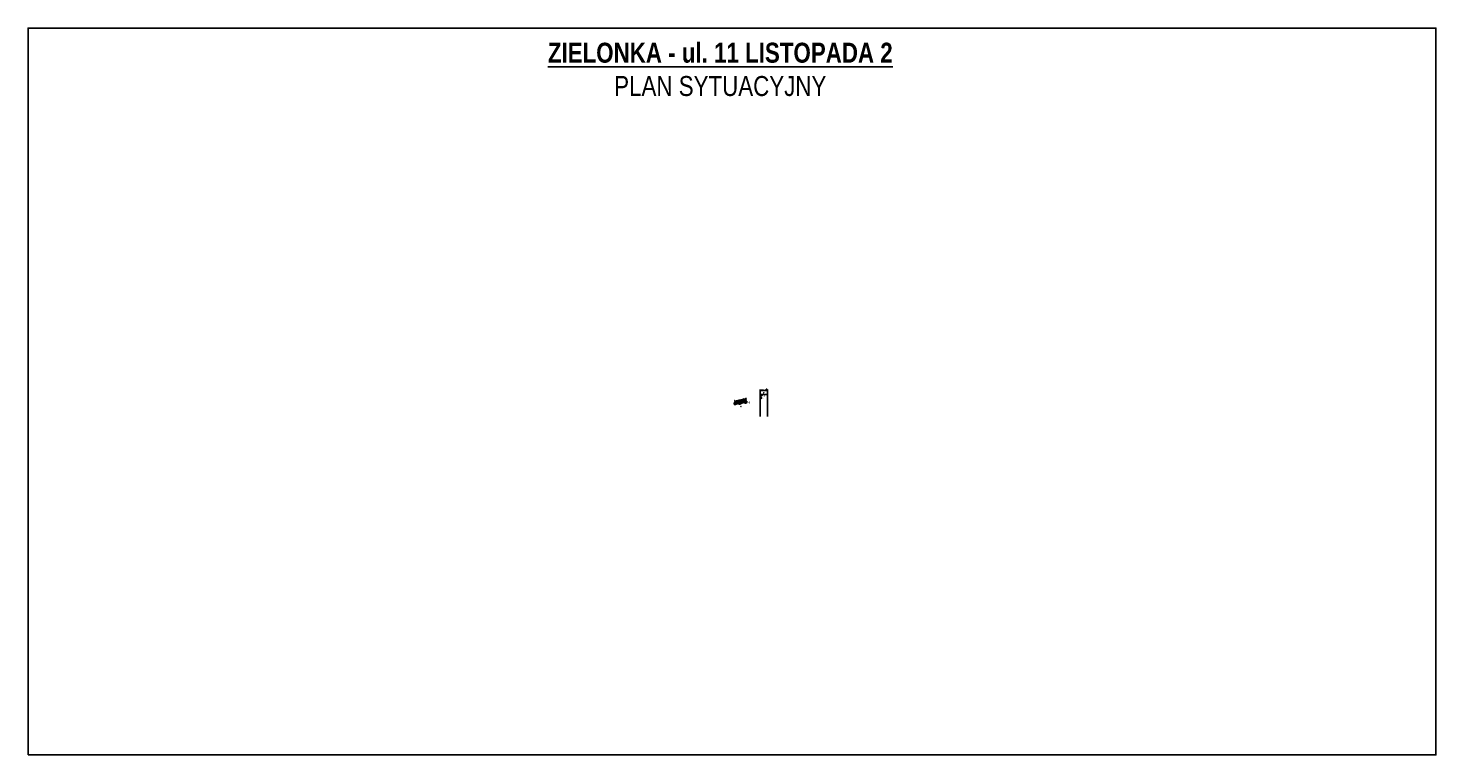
# Model space of a CAD drawing. Header units: millimetres. Extents: x 59331 to 112314, y -16110 to 34390.
# Tile 181 of 198: x 59331 to 74831, y 26390 to 34390. Entities that reach past the tile are written whole.
import ezdxf

# ---------------------------------------------------------------- set-up
doc = ezdxf.new("R2010")
doc.units = ezdxf.units.MM
doc.linetypes.add('DASHED', pattern=[0.75, 0.5, -0.25])
doc.layers.get('DEFPOINTS').update_dxf_attribs({"lineweight": 9})
for name, color, linetype in [('_HSA_BUDYNKI_IST_HATCH', 162, 'Continuous'), ('_HSA_BUDYNKI_ISTNIEJĄCE', 160, 'Continuous'), ('_HSA_GRANICE_DZIAŁEK', 20, 'DASHED'), ('_HSA_OPIS', 43, 'Continuous'), ('_HSA_SCHODY', 122, 'Continuous'), ('_HSA_WIDOKOWE', 1, 'Continuous'), ('_HSA_WYM_100', 141, 'Continuous'), ('_HSA_WYM_5', 141, 'Continuous'), ('_HSA_ZAKRES_OPRACOWANIA', 213, 'Continuous'), ('_HSA_ŚCIANY_KONSTRUKCYJNE', 3, 'Continuous')]:
    doc.layers.add(name, color=color, linetype=linetype)
doc.layers.add('_HSA_POMOC_GRAFICZNE', color=7, linetype='Continuous', plot=False)
doc.layers.add('_HSA_UWAGI', color=50, linetype='Continuous', plot=False)
doc.layers.add('_HSA_PPOŻ', color=7, linetype='Continuous', true_color=0x972702)
doc.styles.add('ARIAL 08', font='Arial.ttf', dxfattribs={"width": 0.8})
doc.styles.add('ARIAL_20', font='Arial Narrow.ttf', dxfattribs={"width": 0.8, "height": 5})
doc.styles.add('ARIAL_5', font='Arial Narrow.ttf', dxfattribs={"width": 0.8, "height": 1.25})
doc.styles.add('ARIAL_500', font='Arial.ttf', dxfattribs={"width": 0.7, "height": 2})
doc.styles.add('FIRMA', font='Arial.ttf', dxfattribs={"width": 0.8})
doc.dimstyles.new('WYM_WEWN_5', dxfattribs={"dimscale": 0.7, "dimtxt": 1.25, "dimasz": 0.25, "dimexe": 10, "dimexo": 0, "dimgap": 0.5, "dimtad": 1, "dimdec": 1, "dimrnd": 1e-05, "dimtxsty": 'ARIAL_5', "dimblk": 'Wym-03', "dimcen": 0, "dimdle": 10, "dimse1": 1, "dimse2": 1, "dimclrt": 256, "dimazin": 2, "dimtfac": 1, "dimtdec": 1, "dimtix": 1, "dimtmove": 2, "dimatfit": 0, "dimfxl": 1, "dimtolj": 1, "dimtzin": 0, "dimarcsym": 0})
picture_1 = doc.add_image_def('image1.jpg', size_in_pixel=(1185, 708))

# ---------------------------------------------------------------- blocks, each defined once
blk = doc.blocks.new('*U1003')
h = blk.add_hatch(color=256)
h.dxf.hatch_style = 1
h.paths.add_polyline_path([(15, 139, 0.0537261), (-15, 139), (-15, 0), (15, 0)])
blk.add_lwpolyline([(-15, 139), (-15, 0), (15, 0), (15, 139)])
for radius in [150, 140]:
    blk.add_circle((0, 0), radius)
blk = doc.blocks.new('A$C181A6C00')
blk.add_hatch(color=256).paths.add_polyline_path([(50, -25), (0, 0), (50, 25)])
blk.add_lwpolyline([(50, -25), (0, 0), (50, 25), (50, -25)])
blk = doc.blocks.new('A$C4ED21491')
for points in [[(-103, -198), (0, 0), (-221, -36)], [(-184, -257), (-200, -269), (-318, -107), (-302, -95)], [(-136, -222), (-152, -234), (-269, -72), (-253, -60)]]:
    blk.add_hatch(color=256).paths.add_polyline_path(points)
for p, q in [((-302, -95), (-318, -107)), ((-200, -269), (-318, -107)), ((-184, -257), (-302, -95)), ((-253, -60), (-269, -72)), ((-152, -234), (-269, -72)), ((-136, -222), (-253, -60)), ((-184, -257), (-200, -269)), ((-136, -222), (-152, -234))]:
    blk.add_line(p, q)
blk.add_lwpolyline([(-103, -198), (0, 0), (-221, -36), (-103, -198)])
blk = doc.blocks.new('Wym-03')
for p, q in [((-4, 0), (4, 0)), ((0, 4), (0, -4))]:
    blk.add_line(p, q)
blk.add_lwpolyline([(-3, -3, 0.8, 0.8, 0), (3, 3, 0.05, 0.05, 0)], format="xyseb")
blk = doc.blocks.new('*D1031')
at = {"layer": '_HSA_WYM_5', "color": 0, "lineweight": -2, "transparency": 16777216}
blk.add_line((67116, 30253), (67123, 30255), dxfattribs=at)
at = {"layer": 'DEFPOINTS', "color": 0, "transparency": 16777216}
for p in [(67115, 30258), (67122, 30260), (67124, 30255)]:
    blk.add_point(p, dxfattribs=at)
at = {"layer": '_HSA_WYM_5', "color": 0, "lineweight": -2, "transparency": 16777216, "xscale": 0.175, "yscale": 0.175, "zscale": 0.175}
for p, rotation in [((67116, 30253), 191.9949053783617), ((67124, 30255), 11.99490537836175)]:
    blk.add_blockref('Wym-03', p, dxfattribs=dict(at, rotation=rotation))
at = {"layer": '_HSA_WYM_5', "transparency": 16777216, "insert": (67120, 30255), "char_height": 1.25, "attachment_point": 5, "rotation": 11.9949, "style": 'ARIAL_5'}
blk.add_mtext('\\A1;7,5', dxfattribs=at)
blk = doc.blocks.new('*D1033')
at = {"layer": '_HSA_WYM_5', "color": 0, "lineweight": -2, "transparency": 16777216}
blk.add_line((67110, 30257), (67108, 30267), dxfattribs=at)
at = {"layer": 'DEFPOINTS', "color": 0, "transparency": 16777216}
for p in [(67108, 30267), (67109, 30267), (67111, 30258)]:
    blk.add_point(p, dxfattribs=at)
at = {"layer": '_HSA_WYM_5', "color": 0, "lineweight": -2, "transparency": 16777216, "xscale": 0.175, "yscale": 0.175, "zscale": 0.175}
for p, rotation in [((67108, 30267), 101.9727778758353), ((67110, 30257), 281.9727778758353)]:
    blk.add_blockref('Wym-03', p, dxfattribs=dict(at, rotation=rotation))
at = {"layer": '_HSA_WYM_5', "transparency": 16777216, "insert": (67110, 30262), "char_height": 1.25, "attachment_point": 5, "rotation": 281.9728, "style": 'ARIAL_5'}
blk.add_mtext('\\A1;10', dxfattribs=at)
blk = doc.blocks.new('*D1034')
at = {"layer": '_HSA_WYM_5', "color": 0, "lineweight": -2, "transparency": 16777216}
blk.add_arc((67115, 30258), 1.93, 287.1959, 51.794, dxfattribs=at)
at = {"layer": 'DEFPOINTS', "color": 0, "transparency": 16777216}
for p in [(67115, 30258), (67115, 30258), (67117, 30257), (67118, 30246), (67121, 30267)]:
    blk.add_point(p, dxfattribs=at)
at = {"layer": '_HSA_WYM_5', "color": 0, "lineweight": -2, "transparency": 16777216, "xscale": 0.175, "yscale": 0.175, "zscale": 0.175}
for p, rotation in [((67116, 30260), 144.3944323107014), ((67115, 30257), 194.5953784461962)]:
    blk.add_blockref('Wym-03', p, dxfattribs=dict(at, rotation=rotation))
at = {"layer": '_HSA_WYM_5', "transparency": 16777216, "insert": (67116, 30258), "char_height": 1.25, "attachment_point": 5, "rotation": 79.4949, "style": 'ARIAL_5'}
blk.add_mtext('\\A1;135°', dxfattribs=at)
blk = doc.blocks.new('*D1035')
at = {"layer": '_HSA_WYM_5', "color": 0, "lineweight": -2, "transparency": 16777216}
blk.add_arc((67115, 30258), 1.93, 62.2052, 186.7624, dxfattribs=at)
at = {"layer": 'DEFPOINTS', "color": 0, "transparency": 16777216}
for p in [(67107, 30257), (67115, 30260), (67115, 30258), (67115, 30258), (67121, 30267)]:
    blk.add_point(p, dxfattribs=at)
at = {"layer": '_HSA_WYM_5', "color": 0, "lineweight": -2, "transparency": 16777216, "xscale": 0.175, "yscale": 0.175, "zscale": 0.175}
for p, rotation in [((67113, 30258), 279.3676123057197), ((67116, 30260), 329.600070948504)]:
    blk.add_blockref('Wym-03', p, dxfattribs=dict(at, rotation=rotation))
at = {"layer": '_HSA_WYM_5', "transparency": 16777216, "insert": (67113, 30261), "char_height": 1.25, "attachment_point": 5, "rotation": 34.4838, "style": 'ARIAL_5'}
blk.add_mtext('\\A1;135%%D', dxfattribs=at)
blk = doc.blocks.new('*D1036')
at = {"layer": '_HSA_WYM_5', "color": 0, "lineweight": -2, "transparency": 16777216}
blk.add_line((67163, 30253), (67159, 30270), dxfattribs=at)
at = {"layer": 'DEFPOINTS', "color": 0, "transparency": 16777216}
for p in [(67159, 30271), (67163, 30271), (67167, 30254)]:
    blk.add_point(p, dxfattribs=at)
at = {"layer": '_HSA_WYM_5', "color": 0, "lineweight": -2, "transparency": 16777216, "xscale": 0.175, "yscale": 0.175, "zscale": 0.175}
for p, rotation in [((67159, 30271), 102.8692929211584), ((67163, 30253), 282.8692929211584)]:
    blk.add_blockref('Wym-03', p, dxfattribs=dict(at, rotation=rotation))
at = {"layer": '_HSA_WYM_5', "transparency": 16777216, "insert": (67162, 30262), "char_height": 1.25, "attachment_point": 5, "rotation": 282.8693, "style": 'ARIAL_5'}
blk.add_mtext('\\A1;18,1', dxfattribs=at)
blk = doc.blocks.new('*D1037')
at = {"layer": '_HSA_WYM_5', "color": 0, "lineweight": -2, "transparency": 16777216}
blk.add_line((67159, 30271), (67158, 30275), dxfattribs=at)
at = {"layer": 'DEFPOINTS', "color": 0, "transparency": 16777216}
for p in [(67158, 30275), (67162, 30276), (67163, 30271)]:
    blk.add_point(p, dxfattribs=at)
at = {"layer": '_HSA_WYM_5', "color": 0, "lineweight": -2, "transparency": 16777216, "xscale": 0.175, "yscale": 0.175, "zscale": 0.175}
for p, rotation in [((67158, 30275), 102.8692929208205), ((67159, 30271), 282.8692929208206)]:
    blk.add_blockref('Wym-03', p, dxfattribs=dict(at, rotation=rotation))
at = {"layer": '_HSA_WYM_5', "transparency": 16777216, "insert": (67160, 30273), "char_height": 1.25, "attachment_point": 5, "rotation": 282.8693, "style": 'ARIAL_5'}
blk.add_mtext('\\A1;5', dxfattribs=at)
blk = doc.blocks.new('*D1038')
at = {"layer": '_HSA_WYM_5', "color": 0, "lineweight": -2, "transparency": 16777216}
blk.add_line((67167, 30256), (67171, 30256), dxfattribs=at)
at = {"layer": 'DEFPOINTS', "color": 0, "transparency": 16777216}
for p in [(67166, 30259), (67171, 30260), (67172, 30256)]:
    blk.add_point(p, dxfattribs=at)
at = {"layer": '_HSA_WYM_5', "color": 0, "lineweight": -2, "transparency": 16777216, "xscale": 0.175, "yscale": 0.175, "zscale": 0.175}
for p, rotation in [((67167, 30256), 192.2324263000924), ((67172, 30256), 12.2324263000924)]:
    blk.add_blockref('Wym-03', p, dxfattribs=dict(at, rotation=rotation))
at = {"layer": '_HSA_WYM_5', "transparency": 16777216, "insert": (67169, 30257), "char_height": 1.25, "attachment_point": 5, "rotation": 12.2324, "style": 'ARIAL_5'}
blk.add_mtext('\\A1;4,5', dxfattribs=at)
blk = doc.blocks.new('*D1039')
at = {"layer": '_HSA_WYM_5', "color": 0, "lineweight": -2, "transparency": 16777216}
blk.add_line((67150, 30265), (67164, 30268), dxfattribs=at)
at = {"layer": 'DEFPOINTS', "color": 0, "transparency": 16777216}
for p in [(67150, 30264), (67164, 30268), (67165, 30267)]:
    blk.add_point(p, dxfattribs=at)
at = {"layer": '_HSA_WYM_5', "color": 0, "lineweight": -2, "transparency": 16777216, "xscale": 0.175, "yscale": 0.175, "zscale": 0.175}
for p, rotation in [((67150, 30265), 192.2380458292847), ((67164, 30268), 12.23804582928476)]:
    blk.add_blockref('Wym-03', p, dxfattribs=dict(at, rotation=rotation))
at = {"layer": '_HSA_WYM_5', "transparency": 16777216, "insert": (67157, 30267), "char_height": 1.25, "attachment_point": 5, "rotation": 12.238, "style": 'ARIAL_5'}
blk.add_mtext('\\A1;15', dxfattribs=at)
blk = doc.blocks.new('*D1032')
at = {"layer": '_HSA_WYM_5', "color": 0, "lineweight": -2, "transparency": 16777216}
blk.add_line((67165, 30268), (67169, 30269), dxfattribs=at)
at = {"layer": 'DEFPOINTS', "color": 0, "transparency": 16777216}
for p in [(67165, 30267), (67169, 30269), (67169, 30268)]:
    blk.add_point(p, dxfattribs=at)
at = {"layer": '_HSA_WYM_5', "color": 0, "lineweight": -2, "transparency": 16777216, "xscale": 0.175, "yscale": 0.175, "zscale": 0.175}
for p, rotation in [((67164, 30268), 192.2380458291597), ((67169, 30269), 12.23804582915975)]:
    blk.add_blockref('Wym-03', p, dxfattribs=dict(at, rotation=rotation))
at = {"layer": '_HSA_WYM_5', "transparency": 16777216, "insert": (67166, 30270), "char_height": 1.25, "attachment_point": 5, "rotation": 12.238, "style": 'ARIAL_5'}
blk.add_mtext('\\A1;4,5', dxfattribs=at)
blk = doc.blocks.new('*D1040')
at = {"layer": '_HSA_WYM_5', "color": 0, "lineweight": -2, "transparency": 16777216}
blk.add_line((67169, 30269), (67183, 30272), dxfattribs=at)
at = {"layer": 'DEFPOINTS', "color": 0, "transparency": 16777216}
for p in [(67169, 30268), (67183, 30272), (67184, 30271)]:
    blk.add_point(p, dxfattribs=at)
at = {"layer": '_HSA_WYM_5', "color": 0, "lineweight": -2, "transparency": 16777216, "xscale": 0.175, "yscale": 0.175, "zscale": 0.175}
for p, rotation in [((67169, 30269), 192.2380458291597), ((67183, 30272), 12.23804582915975)]:
    blk.add_blockref('Wym-03', p, dxfattribs=dict(at, rotation=rotation))
at = {"layer": '_HSA_WYM_5', "transparency": 16777216, "insert": (67176, 30272), "char_height": 1.25, "attachment_point": 5, "rotation": 12.238, "style": 'ARIAL_5'}
blk.add_mtext('\\A1;15', dxfattribs=at)
blk = doc.blocks.new('*D1041')
at = {"layer": '_HSA_WYM_5', "color": 0, "lineweight": -2, "transparency": 16777216}
blk.add_line((67117, 30251), (67126, 30253), dxfattribs=at)
at = {"layer": 'DEFPOINTS', "color": 0, "transparency": 16777216}
for p in [(67116, 30252), (67126, 30254), (67126, 30253)]:
    blk.add_point(p, dxfattribs=at)
at = {"layer": '_HSA_WYM_5', "color": 0, "lineweight": -2, "transparency": 16777216, "xscale": 0.175, "yscale": 0.175, "zscale": 0.175}
for p, rotation in [((67117, 30251), 191.9949053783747), ((67126, 30253), 11.99490537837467)]:
    blk.add_blockref('Wym-03', p, dxfattribs=dict(at, rotation=rotation))
at = {"layer": '_HSA_WYM_5', "transparency": 16777216, "insert": (67121, 30253), "char_height": 1.25, "attachment_point": 5, "rotation": 11.9949, "style": 'ARIAL_5'}
blk.add_mtext('\\A1;10', dxfattribs=at)
blk = doc.blocks.new('*D1042')
at = {"layer": '_HSA_WYM_5', "color": 0, "lineweight": -2, "transparency": 16777216}
blk.add_line((67117, 30249), (67132, 30252), dxfattribs=at)
at = {"layer": 'DEFPOINTS', "color": 0, "transparency": 16777216}
for p in [(67117, 30250), (67132, 30253), (67132, 30252)]:
    blk.add_point(p, dxfattribs=at)
at = {"layer": '_HSA_WYM_5', "color": 0, "lineweight": -2, "transparency": 16777216, "xscale": 0.175, "yscale": 0.175, "zscale": 0.175}
for p, rotation in [((67117, 30249), 191.9949053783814), ((67132, 30252), 11.99490537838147)]:
    blk.add_blockref('Wym-03', p, dxfattribs=dict(at, rotation=rotation))
at = {"layer": '_HSA_WYM_5', "transparency": 16777216, "insert": (67124, 30252), "char_height": 1.25, "attachment_point": 5, "rotation": 11.9949, "style": 'ARIAL_5'}
blk.add_mtext('\\A1;15', dxfattribs=at)
blk = doc.blocks.new('*D1043')
at = {"layer": '_HSA_WYM_5', "color": 0, "lineweight": -2, "transparency": 16777216}
blk.add_line((67112, 30258), (67110, 30265), dxfattribs=at)
at = {"layer": 'DEFPOINTS', "color": 0, "transparency": 16777216}
for p in [(67109, 30265), (67110, 30265), (67111, 30258)]:
    blk.add_point(p, dxfattribs=at)
at = {"layer": '_HSA_WYM_5', "color": 0, "lineweight": -2, "transparency": 16777216, "xscale": 0.175, "yscale": 0.175, "zscale": 0.175}
for p, rotation in [((67110, 30265), 101.9727778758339), ((67112, 30258), 281.9727778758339)]:
    blk.add_blockref('Wym-03', p, dxfattribs=dict(at, rotation=rotation))
at = {"layer": '_HSA_WYM_5', "transparency": 16777216, "insert": (67112, 30262), "char_height": 1.25, "attachment_point": 5, "rotation": 281.9728, "style": 'ARIAL_5'}
blk.add_mtext('\\A1;7,5', dxfattribs=at)
blk = doc.blocks.new('*D1044')
at = {"layer": '_HSA_WYM_5', "color": 0, "lineweight": -2, "transparency": 16777216}
blk.add_line((67108, 30257), (67105, 30271), dxfattribs=at)
at = {"layer": 'DEFPOINTS', "color": 0, "transparency": 16777216}
for p in [(67104, 30271), (67105, 30272), (67107, 30257)]:
    blk.add_point(p, dxfattribs=at)
at = {"layer": '_HSA_WYM_5', "color": 0, "lineweight": -2, "transparency": 16777216, "xscale": 0.175, "yscale": 0.175, "zscale": 0.175}
for p, rotation in [((67105, 30272), 101.9727778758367), ((67108, 30257), 281.9727778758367)]:
    blk.add_blockref('Wym-03', p, dxfattribs=dict(at, rotation=rotation))
at = {"layer": '_HSA_WYM_5', "transparency": 16777216, "insert": (67108, 30264), "char_height": 1.25, "attachment_point": 5, "rotation": 281.9728, "style": 'ARIAL_5'}
blk.add_mtext('\\A1;15', dxfattribs=at)

msp = doc.modelspace()

# ---------------------------------------------------------------- hatches: boundary and pattern name
at = {"layer": '_HSA_BUDYNKI_IST_HATCH'}
h = msp.add_hatch(dxfattribs=at)
h.set_pattern_fill('ANSI37', color=256, scale=0.5, angle=-1e-13)
h.paths.add_polyline_path([(67115.6, 30285.64), (67119.68, 30267.18), (67219.77, 30288.89), (67223.64, 30271.2), (67239.23, 30274.65), (67231.32, 30310.67)])
h = msp.add_hatch(dxfattribs=at)
h.set_pattern_fill('ANSI37', color=256, scale=0.5)
h.set_pattern_definition([(45, (-6473709.1877, -5993041.704), (-1.12253201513, 1.12253201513), []), (135, (-6473709.1877, -5993041.704), (-1.12253201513, -1.12253201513), [])])
h.paths.add_polyline_path([(67393.46, 30321.33), (67403.96, 30321.33), (67403.96, 30324.73), (67393.46, 30324.73)])
h = msp.add_hatch(dxfattribs=at)
h.set_pattern_fill('ANSI37', color=256, scale=0.5)
h.set_pattern_definition([(45, (-6473709.1877, -5993046.704), (-1.12253201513, 1.12253201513), []), (135, (-6473709.1877, -5993046.704), (-1.12253201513, -1.12253201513), [])])
h.paths.add_polyline_path([(67393.46, 30316.33), (67403.96, 30316.33), (67403.96, 30319.73), (67393.46, 30319.73)])
at = {"layer": '_HSA_OPIS', "linetype": 'ByBlock', "true_color": 0xf50000}
h = msp.add_hatch(color=1, dxfattribs=at)
h.dxf.hatch_style = 1
edge = h.paths.add_edge_path()
edge.add_arc((67430.38, 30376.15), 2.04, 0, 360)
at = {"layer": '_HSA_PPOŻ', "ltscale": 2}
h = msp.add_hatch(color=256, dxfattribs=at)
h.dxf.hatch_style = 1
edge = h.paths.add_edge_path()
edge.add_arc((67118.23, 30260.42), 0.518, 0, 360)
h = msp.add_hatch(color=256, dxfattribs=at)
h.dxf.hatch_style = 1
edge = h.paths.add_edge_path()
edge.add_arc((67274.35, 30269.09), 0.518, 0, 360)
h = msp.add_hatch(color=256, dxfattribs=at)
h.dxf.hatch_style = 1
edge = h.paths.add_edge_path()
edge.add_arc((67398.39, 30306.67), 0.518, 0, 360)
h = msp.add_hatch(color=256, dxfattribs=at)
h.dxf.hatch_style = 1
edge = h.paths.add_edge_path()
edge.add_arc((67179.97, 30223.51), 0.518, 0, 360)

# ---------------------------------------------------------------- linework, layer by layer
at = {"layer": '_HSA_BUDYNKI_ISTNIEJĄCE'}
for points in [[(67393.46, 30321.33), (67403.96, 30321.33), (67403.96, 30324.73), (67393.46, 30324.73)], [(67393.46, 30316.33), (67403.96, 30316.33), (67403.96, 30319.73), (67393.46, 30319.73)]]:
    msp.add_lwpolyline(points, close=True, dxfattribs=at)
at = {"layer": '_HSA_GRANICE_DZIAŁEK', "ltscale": 5, "const_width": 0.5}
for points in [[(67244.84, 30270.51), (67248.71, 30278.35), (67240.86, 30316.4), (67234.85, 30315.18), (67210.66, 30310.64), (67164.05, 30301.07), (67156.29, 30299.39), (67111.35, 30289.94), (67120.81, 30246.2), (67121.41, 30243.66), (67166.65, 30253.69), (67173.89, 30255.27), (67220.42, 30265.24), (67244.84, 30270.51)], [(67166.06, 30256.03), (67120.81, 30246.2)], [(67166.65, 30253.69), (67166.06, 30256.03), (67156.29, 30299.39)], [(67164.05, 30301.07), (67173.89, 30255.27)], [(67220.42, 30265.24), (67219.46, 30267.06), (67210.66, 30310.64)], [(67248.71, 30278.35), (67244.83, 30272.39), (67242.95, 30271.98), (67219.46, 30267.06)], [(67234.85, 30315.18), (67242.95, 30271.97), (67243.34, 30270.19)], [(67393.45, 30343.47), (67408.43, 30343.48)]]:
    msp.add_lwpolyline(points, dxfattribs=at)
at = {"layer": '_HSA_GRANICE_DZIAŁEK', "linetype": 'Continuous', "ltscale": 8}
for points in [[(67147.46, 30255.32), (67156.14, 30255.32), (67157.7, 30252.64)], [(67153.91, 30261.85), (67162.59, 30261.85), (67165.89, 30266.25)], [(67224.28, 30262.45), (67232.96, 30262.45), (67235.39, 30269.76)], [(67233.71, 30264.3), (67242.4, 30264.3), (67244.82, 30271.6)]]:
    msp.add_lwpolyline(points, dxfattribs=at)
at = {"layer": '_HSA_GRANICE_DZIAŁEK'}
for centre in [(67111.35, 30289.94), (67120.86, 30246.21), (67121.41, 30243.66), (67156.29, 30299.39), (67164.05, 30301.07), (67166.06, 30256.03), (67166.65, 30253.69), (67173.89, 30255.27), (67210.66, 30310.64), (67219.46, 30267.06), (67220.42, 30265.24), (67234.85, 30315.18), (67240.86, 30316.4), (67242.95, 30271.98), (67243.34, 30270.19), (67244.84, 30270.51), (67244.96, 30272.47), (67248.71, 30278.35)]:
    msp.add_circle(centre, 1, dxfattribs=at)
at = {"layer": '_HSA_OPIS', "linetype": 'ByBlock'}
for centre, radius in [((67124.72, 30284.51), 1.7), ((67186.57, 30290.97), 1.22), ((67229.4, 30275.34), 1.7), ((67398.95, 30312.33), 1.7), ((67406.23, 30323.03), 1.7), ((67406.23, 30318.03), 1.7)]:
    msp.add_circle(centre, radius, dxfattribs=at)
at = {"layer": '_HSA_OPIS', "color": 1, "linetype": 'ByBlock', "true_color": 0xf50000}
msp.add_circle((67430.38, 30376.15), 2.04, dxfattribs=at)
at = {"layer": '_HSA_POMOC_GRAFICZNE'}
msp.add_lwpolyline([(59331.33, 26390.48), (74831.33, 26390.48), (74831.33, 34390.48), (59331.33, 34390.48)], close=True, dxfattribs=at)
at = {"layer": '_HSA_PPOŻ', "color": 42, "linetype": 'DASHED', "ltscale": 2, "true_color": 0xe89216, "const_width": 0.5}
for points in [[(67148.97, 30268.41), (67120.76, 30262.29), (67123.54, 30249.48), (67166.4, 30258.78), (67165.96, 30260.84, 0.41421356), (67158.23, 30265.82), (67149.92, 30264.02)], [(67175.33, 30269.53), (67183.64, 30271.33), (67182.68, 30275.73), (67219.61, 30283.74), (67222.46, 30270.94), (67170.8, 30259.74), (67170.35, 30261.8, -0.41421356)]]:
    msp.add_lwpolyline(points, format="xyb", close=True, dxfattribs=at)
at = {"layer": '_HSA_PPOŻ', "color": 22, "linetype": 'DASHED', "ltscale": 2, "true_color": 0xd1352d, "const_width": 0.5}
msp.add_lwpolyline([(67178.36, 30253.24), (67161.09, 30249.6, 0.42843209), (67166.66, 30257.58), (67165.96, 30260.84, 0.41421356), (67158.23, 30265.82), (67149.92, 30264.02), (67148.97, 30268.41), (67182.68, 30275.73), (67183.64, 30271.33), (67175.33, 30269.53, 0.41421356), (67170.35, 30261.8), (67171.11, 30258.32, 0.41055173), (67178.76, 30253.33), (67178.36, 30253.24)], format="xyb", dxfattribs=at)
at = {"layer": '_HSA_PPOŻ', "ltscale": 2}
for centre in [(67118.23, 30260.42), (67274.35, 30269.09), (67398.39, 30306.67), (67179.97, 30223.51)]:
    msp.add_circle(centre, 0.518, dxfattribs=at)
at = {"layer": '_HSA_SCHODY'}
for p, q in [((67119.83, 30267.21), (67120.43, 30264.42)), ((67120.11, 30265.89), (67127.44, 30267.48)), ((67120.43, 30264.42), (67148.28, 30270.46)), ((67127.44, 30267.48), (67120.43, 30264.42)), ((67120.44, 30264.38), (67144.43, 30269.58)), ((67127.16, 30268.8), (67127.76, 30266.01)), ((67144.68, 30268.41), (67144.42, 30269.63)), ((67144.55, 30269.02), (67146.94, 30269.54)), ((67148.59, 30269.25), (67144.68, 30268.41)), ((67145.01, 30268.53), (67144.76, 30269.7)), ((67145.36, 30268.6), (67145.1, 30269.78)), ((67145.7, 30268.68), (67145.44, 30269.85)), ((67146.04, 30268.75), (67145.79, 30269.92)), ((67146.38, 30268.83), (67146.13, 30270)), ((67146.72, 30268.9), (67146.47, 30270.07)), ((67146.94, 30269.54), (67146.47, 30270.07)), ((67147.07, 30268.97), (67146.81, 30270.15)), ((67148.28, 30270.46), (67219.15, 30285.84)), ((67148.33, 30270.47), (67148.59, 30269.25)), ((67148.34, 30270.43), (67219.16, 30285.79)), ((67182.49, 30276.61), (67182.23, 30277.83)), ((67182.36, 30277.22), (67184.75, 30277.74)), ((67186.4, 30277.45), (67182.49, 30276.61)), ((67182.82, 30276.73), (67182.57, 30277.9)), ((67183.16, 30276.8), (67182.91, 30277.98)), ((67183.51, 30276.88), (67183.25, 30278.05)), ((67183.85, 30276.95), (67183.59, 30278.12)), ((67184.19, 30277.03), (67183.94, 30278.2)), ((67184.53, 30277.1), (67184.28, 30278.27)), ((67184.75, 30277.74), (67184.28, 30278.27)), ((67184.87, 30277.17), (67184.62, 30278.35)), ((67186.13, 30278.68), (67186.4, 30277.45)), ((67220.37, 30286.1), (67219.15, 30285.84)), ((67219.15, 30285.84), (67219.7, 30283.31)), ((67219.25, 30285.37), (67220.48, 30285.63)), ((67219.33, 30285.02), (67220.5, 30285.28)), ((67219.4, 30284.68), (67220.58, 30284.94)), ((67219.48, 30284.34), (67220.65, 30284.59)), ((67219.55, 30284), (67220.77, 30284.26)), ((67219.63, 30283.66), (67220.85, 30283.92)), ((67219.7, 30283.31), (67220.92, 30283.58)), ((67220.31, 30283.45), (67219.76, 30285.97)), ((67219.76, 30285.97), (67220.48, 30285.63))]:
    msp.add_line(p, q, dxfattribs=at)
at = {"layer": '_HSA_UWAGI'}
for p, q in [((67393.11, 30114.69), (67393.11, 30411.76)), ((67471.11, 30411.76), (67471.11, 30114.69))]:
    msp.add_line(p, q, dxfattribs=at)
at = {"layer": '_HSA_WIDOKOWE'}
for points in [[(67120.95, 30261.42), (67117.95, 30260.77), (67113.34, 30282.08), (67116.25, 30282.71)], [(67165.61, 30258.61), (67123.58, 30249.49), (67120.95, 30261.42)], [(67239.23, 30274.65), (67239.5, 30273.41), (67222.72, 30269.77), (67222.46, 30270.94), (67171.58, 30259.91)]]:
    msp.add_lwpolyline(points, dxfattribs=at)
for points in [[(67148.57, 30269.28), (67148.31, 30270.47), (67148.28, 30270.46), (67148.53, 30269.29), (67144.67, 30268.45), (67144.68, 30268.43)], [(67186.37, 30277.48), (67186.12, 30278.67), (67186.09, 30278.66), (67186.34, 30277.49), (67182.48, 30276.65), (67182.48, 30276.64)], [(67219.72, 30283.32), (67219.17, 30285.84), (67219.2, 30285.85), (67219.75, 30283.33)]]:
    msp.add_lwpolyline(points, close=True, dxfattribs=at)
msp.add_lwpolyline([(67161.09, 30249.6), (67164.45, 30250.41, 0.25431966), (67165.9, 30252.78, 0.05907062), (67165.86, 30257.16), (67165.58, 30258.81), (67171.53, 30260.14), (67171.98, 30258.03, 0.08684646), (67173.01, 30255.48, 0.22112718), (67176.19, 30253.41, 0.03234062), (67178.36, 30253.24), (67181.44, 30253.96)], format="xyb", dxfattribs=at)
at = {"layer": '_HSA_WYM_100', "linetype": 'DASHED'}
msp.add_lwpolyline([(67115.1, 30258.41), (67120.98, 30267.46)], dxfattribs=at)
at = {"layer": '_HSA_WYM_5', "linetype": 'DASHED'}
for points in [[(67103.7, 30271.33), (67126.65, 30276.19), (67132.48, 30248.76)], [(67104.74, 30266.43), (67122.8, 30270.26), (67127.59, 30247.72)], [(67105.26, 30263.99), (67120.88, 30267.3), (67125.15, 30247.2)]]:
    msp.add_lwpolyline(points, dxfattribs=at)
at = {"layer": '_HSA_ZAKRES_OPRACOWANIA', "linetype": 'DASHED', "ltscale": 5, "const_width": 1}
msp.add_lwpolyline([(67115.6, 30285.64), (67119.68, 30267.18), (67219.77, 30288.89), (67223.64, 30271.2), (67239.23, 30274.65), (67231.32, 30310.67)], close=True, dxfattribs=at)
msp.add_lwpolyline([(67393.44, 30346.87), (67408.43, 30346.89)], dxfattribs=at)
at = {"layer": '_HSA_ZAKRES_OPRACOWANIA'}
for centre in [(67115.83, 30285.55), (67119.68, 30267.17), (67219.77, 30288.88), (67223.64, 30271.19), (67231.32, 30310.66), (67239.23, 30274.64)]:
    msp.add_circle(centre, 1, dxfattribs=at)
at = {"layer": '_HSA_ZAKRES_OPRACOWANIA', "linetype": 'DASHED', "ltscale": 8}
msp.add_circle((67396.9, 30346.87), 1.3, dxfattribs=at)
at = {"layer": '_HSA_ŚCIANY_KONSTRUKCYJNE'}
for points in [[(67106.81, 30256.65), (67115.1, 30258.41), (67117.8, 30245.68), (67109.78, 30243.98)], [(67115.6, 30285.64), (67119.68, 30267.18), (67219.77, 30288.89), (67223.64, 30271.2), (67239.23, 30274.65), (67231.32, 30310.67)]]:
    msp.add_lwpolyline(points, close=True, dxfattribs=at)

# ---------------------------------------------------------------- block references
at = {"layer": '_HSA_WIDOKOWE', "xscale": 0.03739114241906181, "yscale": 0.03739114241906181, "zscale": 0.03739114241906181}
msp.add_blockref('*U1003', (67462.31, 30410.79), dxfattribs=at)
at = {"layer": '_HSA_WIDOKOWE'}
for p, xscale, yscale, zscale, rotation in [((67117.13, 30276.34), 0.03839999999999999, 0.03839999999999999, 0.03839999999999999, 196.1935062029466), ((67127.3, 30267.91), 0.03839999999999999, 0.03839999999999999, 0.03839999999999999, 282.2380458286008), ((67129.64, 30269.03), 0.03839999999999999, 0.03839999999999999, 0.03839999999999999, 282.2380458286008), ((67139.31, 30271.13), 0.03839999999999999, 0.03839999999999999, 0.03839999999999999, 282.2380458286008), ((67141.61, 30271.01), 0.03839999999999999, 0.03839999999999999, 0.03839999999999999, 282.2380458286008), ((67153.19, 30274.14), 0.03839999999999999, 0.03839999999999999, 0.03839999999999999, 282.2380458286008), ((67168.68, 30277.5), 0.03839999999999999, 0.03839999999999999, 0.03839999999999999, 282.2380458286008), ((67170.93, 30277.37), 0.03839999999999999, 0.03839999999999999, 0.03839999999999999, 282.2380458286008), ((67180.65, 30279.48), 0.03839999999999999, 0.03839999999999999, 0.03839999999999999, 282.2380458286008), ((67182.75, 30280.55), 0.03839999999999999, 0.03839999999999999, 0.03839999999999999, 282.2380458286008), ((67198.04, 30283.87), 0.03839999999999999, 0.03839999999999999, 0.03839999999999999, 282.2380458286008), ((67204.11, 30284.57), 0.03839999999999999, 0.03839999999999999, 0.03839999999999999, 282.2380458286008), ((67219.84, 30285.52), 0.03839999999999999, 0.03839999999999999, 0.03839999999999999, 192.5612992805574), ((67221.31, 30279.41), 0.03839999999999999, 0.03839999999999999, 0.03839999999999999, 192.5612992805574), ((67222.64, 30272.74), 0.03839999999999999, 0.03839999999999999, 0.03839999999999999, 192.5612992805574), ((67232.49, 30272.42), 0.03839999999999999, 0.03839999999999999, 0.03839999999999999, 281.692744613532), ((67398.81, 30335.3), 0.0384, 0.0384, 0.0384, 269.9999999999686), ((67398.82, 30342.04), 0.0384, 0.0384, 0.0384, 269.9999999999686)]:
    msp.add_blockref('A$C181A6C00', p, dxfattribs=dict(at, xscale=xscale, yscale=yscale, zscale=zscale, rotation=rotation))
at = {"layer": '_HSA_WIDOKOWE', "linetype": 'Continuous', "xscale": -0.0095999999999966, "zscale": 0.0095999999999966}
for p, yscale, rotation in [((67171.05, 30252.19), 0.009599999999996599, 318.1969320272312), ((67398.81, 30331.67), 0.0095999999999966, 305.9335920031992)]:
    msp.add_blockref('A$C4ED21491', p, dxfattribs=dict(at, yscale=yscale, rotation=rotation))

# ---------------------------------------------------------------- texts
at = {"layer": '_HSA_GRANICE_DZIAŁEK', "char_height": 1.8, "attachment_point": 1, "rotation": 359.984863, "line_spacing_factor": 0.8, "style": 'ARIAL_500'}
for s, insert in [('{\\T0.9;F}', (67109.12, 30290.74)), ('{\\T0.9;G}', (67118.75, 30247.08)), ('{\\T0.9;H}', (67119.22, 30243.84)), ('{\\T0.9;E}', (67156.02, 30302.72)), ('{\\T0.9;D}', (67163.78, 30304.4)), ('{\\T0.9;I}', (67167.32, 30257.14)), ('{\\T0.9;J}', (67167.92, 30253.56)), ('{\\T0.9;K}', (67175.15, 30255.1)), ('{\\T0.9;C}', (67210.07, 30313.78)), ('{\\T0.9;Ł}', (67220.21, 30270.05)), ('{\\T0.9;L}', (67221.63, 30265.11)), ('{\\T0.9;B}', (67234.5, 30318.32)), ('{\\T0.9;N}', (67240.86, 30274.56)), ('{\\T0.9;M}', (67241.9, 30269.05)), ('{\\T0.9;A}', (67242.15, 30317.23)), ('{\\T0.9;P}', (67244.11, 30275.62)), ('{\\T0.9;O}', (67245.88, 30270.41)), ('{\\T0.9;R}', (67249.97, 30279.14))]:
    msp.add_mtext_dynamic_manual_height_columns(s, width=5.1007, gutter_width=0.1, heights=[0], dxfattribs=dict(at, insert=insert))
at = {"layer": '_HSA_GRANICE_DZIAŁEK', "ltscale": 8, "char_height": 2, "width": 15.52, "attachment_point": 1, "line_spacing_factor": 0.8, "style": 'ARIAL_500'}
for s, insert in [('\\pxi-3,l4,qc,t4;dz.ew.^I7', (67126.22, 30262.7)), ('\\pxi-3,l4,qc,t4;dz.ew.^I7', (67143.42, 30257.53)), ('\\pxi-3,l4,qc,t4;dz.ew.^I9', (67149.86, 30264.07)), ('\\pxi-3,l4,qc,t4;dz.ew.^I10', (67185.2, 30276.12)), ('\\pxi-3,l4,qc,t4;dz.ew.^I11', (67215.49, 30305.91)), ('\\pxi-3,l4,qc,t4;dz.ew.^I12', (67220.24, 30264.67)), ('\\pxi-3,l4,qc,t4;dz.ew.^I14', (67229.67, 30266.51)), ('\\pxi-3,l4,qc,t4;dz.ew.^I\\P13', (67235.31, 30287.77))]:
    msp.add_mtext(s, dxfattribs=dict(at, insert=insert))
at = {"layer": '_HSA_GRANICE_DZIAŁEK', "ltscale": 0.3, "insert": (67409.64, 30344.58), "char_height": 2, "attachment_point": 1, "style": 'ARIAL_500'}
msp.add_mtext_dynamic_manual_height_columns('A - R', width=5.5901, gutter_width=10, heights=[0], dxfattribs=at)
at = {"layer": '_HSA_OPIS', "linetype": 'ByBlock', "attachment_point": 1, "style": 'ARIAL_500'}
for s, width, insert, char_height in [('{\\LPLAN SYTUACYJNY}', 83, (67394.19, 30407.73), 3), ('I', 2, (67124.62, 30285.44), 2), ('I', 2, (67229.3, 30276.27), 2), ('UWAGA!!!\\PPLAN SYTUACYJNY ZOSTAŁ WYKONANY NA MAPIE ZASADNICZEJ O CHARAKTERZE POGLĄDOWYM ', 62.6886, (67393.31, 30286.78), 2), ('{\\LLEGENDA}', 83, (67393.77, 30354.48), 4), ('UWAGA!!!\\PZAGOSODAROWANIE TERENU NIE ULEGA ZMIANIE. \\P\\pxi-3,l4,t4;-^IBILANS POWIERZCHNI POZOSTAJE BEZ ZMIAN. \\P-^IBILANS MIEJSC POSTOJOWYCH POZOSTAJE BEZ ZMIAN\\P-^IOBRYS BUDYNKU POZOSTAJE BEZ ZMIAN', 62.6886, (67393.73, 30304.28), 2), ('I', 2, (67398.85, 30313.26), 2), ('2', 2, (67405.8, 30319.06), 2), ('1', 2, (67405.8, 30324.06), 2), ('WEJŚCIE GŁÓWNE DO BUDYNKU ', 62.6886, (67409.42, 30340.91), 2), ('WEJŚCIA DO BUDYNKU', 62.6886, (67409.42, 30335.68), 2), ('{\\T0.97;ISTNIEJĄCY WJAZDY / WYJAZDY NA TEREN INWESTYCJI\\P- BEZ ZMIAN}', 62.6886, (67409.43, 30331.28), 2), ('ISTNIEJĄCY HYDRANT ZEWNĘTRZNY', 62.6886, (67409.38, 30308.19), 2), ('{\\T0.98;ISTNIEJĄCY BUDYNEK MAGAZYNOWY - OBIĘTY OPRACOWANIEM}', 62.6886, (67409.53, 30324.17), 2), ('ISTNIEJĄCY BUDYNEK ', 62.6886, (67409.53, 30319.17), 2), ('ILOŚĆ KONDYGNACJI', 62.6886, (67409.53, 30313.89), 2), ('{\\T0.9;GRANICA DZIAŁEK}', 66.9059, (67419.59, 30344.63), 2), ('{\\T0.9;ZAKRES OPRACOWANIA}', 66.9059, (67419.64, 30347.99), 2)]:
    msp.add_mtext_dynamic_manual_height_columns(s, width=width, gutter_width=10, heights=[0], dxfattribs=dict(at, insert=insert, char_height=char_height))
at = {"layer": '_HSA_OPIS', "line_spacing_factor": 0.8}
for s, width, gutter_width, insert, char_height, attachment_point, rotation, style in [('\\pxqc;{\\T0.9;1.  ISTNIEJĄCY\\PBUDYNEK MAGAZYNOWY}', 23.8072, 0.1, (67179.84, 30290.47), 1.8, 1, 12.175381, 'ARIAL_500'), ('\\pxqc;{\\T0.9;UL. 11 LISTOPADA}', 18.4873, 0.1, (67183.2, 30252.74), 1.8, 1, 12.108028, 'ARIAL_500'), ('\\pxqc;WEJŚCIE\\PGŁÓWNE', 6.2151, 75, (67213.79, 30287.37), 1.2, 7, 282.561299, 'ARIAL_20')]:
    msp.add_mtext_dynamic_manual_height_columns(s, width=width, gutter_width=gutter_width, heights=[0], dxfattribs=dict(at, insert=insert, char_height=char_height, attachment_point=attachment_point, rotation=rotation, style=style))
at = {"layer": '_HSA_OPIS', "insert": (67395.7, 30336.54), "char_height": 1.2, "attachment_point": 7, "line_spacing_factor": 0.8, "style": 'ARIAL_20'}
msp.add_mtext_dynamic_manual_height_columns('\\pxqc;WEJŚCIE\\PGŁÓWNE', width=6.2151, gutter_width=75, heights=[0], dxfattribs=at)
at = {"layer": '_HSA_POMOC_GRAFICZNE', "ltscale": 0.5, "insert": (63715.61, 34230.32), "char_height": 220, "width": 6473.0864, "attachment_point": 1, "style": 'ARIAL 08'}
msp.add_mtext('\\pxqc;{\\fArial|b1|i0|c238|p34;\\L\\C0;ZIELONKA - ul. 11 LISTOPADA 2\\P\\fArial|b0|i0|c238|p34;\\lPLAN SYTUACYJNY}', dxfattribs=at)
at = {"layer": '_HSA_PPOŻ', "linetype": 'DASHED', "ltscale": 3, "char_height": 2, "attachment_point": 1, "style": 'ARIAL_500'}
for insert in [(67117.69, 30263.08), (67179.43, 30226.16), (67273.81, 30271.74), (67397.85, 30309.33)]:
    msp.add_mtext_dynamic_manual_height_columns('HP', width=2, gutter_width=10, heights=[0], dxfattribs=dict(at, insert=insert))
at = {"layer": '_HSA_PPOŻ', "color": 42, "linetype": 'DASHED', "ltscale": 2, "true_color": 0xe89216, "char_height": 1.44, "width": 25.4277, "attachment_point": 1, "rotation": 12.121721, "style": 'FIRMA'}
for s, insert in [('\\pxqc;ISTNIEJĄCY.UTW.PLAC DLA POJAZDÓW RATOWNICZYCH', (67128.57, 30258.35)), ('\\pxqc;ISTNIEJACY UTW. PLAC DLA POJAZDÓW RATOWNICZYCH', (67189.9, 30271.87))]:
    msp.add_mtext(s, dxfattribs=dict(at, insert=insert))
at = {"layer": '_HSA_PPOŻ', "color": 22, "linetype": 'DASHED', "ltscale": 2, "true_color": 0xd1352d, "insert": (67167.54, 30254.7), "char_height": 1.7, "width": 16.2458, "attachment_point": 1, "rotation": 101.313967, "style": 'FIRMA'}
msp.add_mtext('\\pxsm0.5,qc;{\\C1;DROGA POŻAROWA}', dxfattribs=at)
at = {"layer": '_HSA_ZAKRES_OPRACOWANIA', "char_height": 1.8, "attachment_point": 1, "rotation": 359.984863, "line_spacing_factor": 0.8, "style": 'ARIAL_500'}
for s, insert in [('{\\T0.9;Z.B}', (67117.74, 30284.5)), ('{\\T0.9;Z.C}', (67120.26, 30270.9)), ('{\\T0.9;Z.D}', (67218.94, 30292.02)), ('{\\T0.9;Z.E}', (67224.22, 30274.88)), ('{\\T0.9;Z.A}', (67228.41, 30308.79)), ('{\\T0.9;Z.F}', (67235.19, 30277.31))]:
    msp.add_mtext_dynamic_manual_height_columns(s, width=5.1007, gutter_width=0.1, heights=[0], dxfattribs=dict(at, insert=insert))
at = {"layer": '_HSA_ZAKRES_OPRACOWANIA', "linetype": 'DASHED', "ltscale": 8, "insert": (67409.64, 30347.98), "char_height": 2, "attachment_point": 1, "style": 'ARIAL_500'}
msp.add_mtext_dynamic_manual_height_columns('Z.A - Z.F', width=9.0583, gutter_width=10, heights=[0], dxfattribs=at)

# ---------------------------------------------------------------- dimensions: what is measured, and where the dimension line sits
at = {"layer": '_HSA_WYM_5'}
for p1, p2, distance, picture, middle in [((67106.81, 30256.65), (67103.7, 30271.33), -1.47, '*D1044', (67107.66, 30264.5)), ((67110.96, 30257.53), (67108.88, 30267.31), 1.24, '*D1033', (67109.68, 30262.37)), ((67110.96, 30257.53), (67109.4, 30264.87), -0.7, '*D1043', (67111.94, 30261.57)), ((67115.1, 30258.41), (67122.43, 30259.97), -5.4, '*D1031', (67119.66, 30254.98)), ((67116.45, 30252.05), (67126.23, 30254.12), -0.71, '*D1041', (67121.28, 30253.36)), ((67116.91, 30249.9), (67131.58, 30253.01), -0.64, '*D1042', (67124.17, 30251.8)), ((67149.92, 30264.02), (67164.58, 30267.19), 0.84, '*D1039', (67156.86, 30267.39)), ((67166.65, 30253.69), (67162.61, 30271.37), 3.57, '*D1036', (67162.22, 30261.98)), ((67166.4, 30258.78), (67170.8, 30259.74), -3.32, '*D1038', (67169.07, 30257.09))]:
    dim = msp.add_aligned_dim(p1=p1, p2=p2, distance=distance, dimstyle='WYM_WEWN_5', dxfattribs=at)
    dim.commit()
    dim.dimension.update_dxf_attribs({"geometry": picture, "text_midpoint": middle})
dim = msp.add_angular_dim_2l(base=(67114.7, 30260.29), line1=((67115.1, 30258.41), (67120.98, 30267.46)), line2=((67106.81, 30256.65), (67115.1, 30258.41)), text='135%%D', dimstyle='WYM_WEWN_5', dxfattribs=at)
dim.commit()
dim.dimension.update_dxf_attribs({"geometry": '*D1035', "text_midpoint": (67113.45, 30260.81)})
dim = msp.add_angular_dim_2l(base=(67116.7144, 30257.3579), line1=((67115.0972, 30258.4079), (67117.8008, 30245.6827)), line2=((67115.0977, 30258.4094), (67120.9752, 30267.4583)), dimstyle='WYM_WEWN_5', dxfattribs=at)
dim.commit()
dim.dimension.update_dxf_attribs({"geometry": '*D1034', "text_midpoint": (67116.0216, 30258.237)})
for base, p1, p2, angle, picture, middle in [((67158.01, 30275.45), (67162.61, 30271.37), (67161.51, 30276.25), 282.869293, '*D1037', (67159.53, 30273.23)), ((67168.8, 30268.97), (67164.58, 30267.19), (67168.98, 30268.15), 192.238046, '*D1032', (67166.37, 30269.57)), ((67183.46, 30272.15), (67168.98, 30268.15), (67183.64, 30271.33), 192.238046, '*D1040', (67175.92, 30271.52))]:
    dim = msp.add_linear_dim(base=base, p1=p1, p2=p2, angle=angle, dimstyle='WYM_WEWN_5', dxfattribs=at)
    dim.commit()
    dim.dimension.update_dxf_attribs({"geometry": picture, "text_midpoint": middle})

# ---------------------------------------------------------------- pictures from other files: only their frames are drawn
at = {"layer": '_HSA_OPIS', "linetype": 'ByBlock'}
image = msp.add_image(picture_1, insert=(67393.11, 30355.86), size_in_units=(78, 46.6), rotation=0, dxfattribs=at)
image.dxf.flags = 7

doc.saveas('drawing.dxf')
